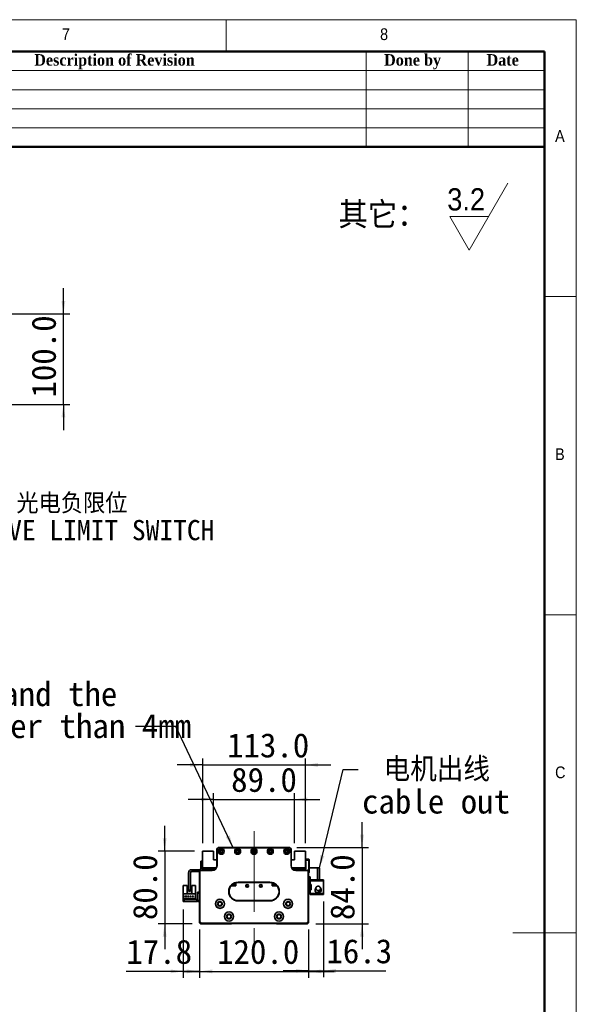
# Model space of a CAD drawing. Header units: millimetres. Extents: x 35 to 2905, y 35 to 2044.
# Tile 7 of 7: x 2293 to 2905, y 961 to 2044. Entities that reach past the tile are written whole.
import ezdxf

# ---------------------------------------------------------------- set-up
doc = ezdxf.new("R2010")
doc.units = ezdxf.units.MM
doc.header["$LTSCALE"] = 7
doc.linetypes.add('CENTERX2', pattern=[20.32, 12.7, -2.54, 2.54, -2.54])
doc.layers.add('黑色实线', color=7, linetype='Continuous')
doc.styles.add('SLDTEXTSTYLE0', font='Gothic.ttf', dxfattribs={"width": 0.913, "bigfont": 'bigfont'})
doc.styles.add('SLDTEXTSTYLE1', font='Gothic.ttf', dxfattribs={"width": 0.913})
doc.styles.add('SLDTEXTSTYLE2', font='timesbd.ttf', dxfattribs={"width": 0.933})
doc.styles.add('SLDTEXTSTYLE8', font='txt')
doc.styles.add('SLDTEXTSTYLE9', font='txt', dxfattribs={"bigfont": 'bigfont'})
doc.dimstyles.new('SLDDIMSTYLE0', dxfattribs={"dimtxt": 26.6, "dimasz": 14, "dimexe": 0, "dimexo": 0.0625, "dimgap": 6.65, "dimtad": 2, "dimdec": 1, "dimrnd": 1e-09, "dimzin": 4, "dimdsep": 46, "dimtxsty": 'SLDTEXTSTYLE8', "dimsah": 1, "dimcen": 0.09, "dimadec": 0, "dimazin": 1, "dimtfac": 1, "dimtdec": 1, "dimtmove": 0, "dimatfit": 0, "dimfxl": 0, "dimfrac": 2, "dimtolj": 1, "dimtzin": 12, "dimarcsym": 0})
doc.dimstyles.new('SLDDIMSTYLE1', dxfattribs={"dimtxt": 26.6, "dimasz": 14, "dimexe": 0, "dimexo": 0.0625, "dimgap": 6.65, "dimtad": 2, "dimdec": 1, "dimrnd": 1e-09, "dimzin": 12, "dimdsep": 46, "dimtxsty": 'SLDTEXTSTYLE8', "dimsah": 1, "dimcen": 0.09, "dimadec": 0, "dimazin": 3, "dimtfac": 1, "dimtdec": 1, "dimtmove": 0, "dimatfit": 0, "dimfxl": 0, "dimfrac": 2, "dimtolj": 1, "dimtzin": 12, "dimarcsym": 0})
doc.dimstyles.new('SLDDIMSTYLE2', dxfattribs={"dimtxt": 0.18, "dimasz": 14, "dimexe": 0, "dimexo": 0.0625, "dimgap": 0, "dimtad": 0, "dimtih": 1, "dimtoh": 1, "dimdec": 0, "dimrnd": 1e-09, "dimzin": 0, "dimdsep": 46, "dimtxsty": 'Standard', "dimsah": 1, "dimcen": 0.09, "dimadec": 0, "dimazin": 0, "dimtfac": 14, "dimtdec": 0, "dimtofl": 0, "dimtmove": 0, "dimatfit": 3, "dimfxl": 0, "dimfrac": 2, "dimtolj": 1, "dimtzin": 0, "dimarcsym": 0})

# ---------------------------------------------------------------- blocks, each defined once
blk = doc.blocks.new('SW_SFSYMBOL_0')
at = {"color": 0, "linetype": 'Continuous', "lineweight": 18}
for p, q in [((24, -36.7), (66.5, 36.8)), ((24, -36.7), (2.8, 0)), ((45.2, 0), (2.8, 0))]:
    blk.add_line(p, q, dxfattribs=at)
at = {"color": 0, "linetype": 'Continuous', "lineweight": 18, "insert": (0, 31.3), "char_height": 24.5, "attachment_point": 1, "style": 'SLDTEXTSTYLE1'}
blk.add_mtext('3.2', dxfattribs=at)
blk = doc.blocks.new('_D')
at = {"layer": '黑色实线'}
for p, q in [((2490.5, 1043.1), (2490.5, 990.1)), ((2610.5, 1043.1), (2610.5, 990.1)), ((2490.5, 997.1), (2462.5, 997.1)), ((2490.5, 997.1), (2610.5, 997.1)), ((2610.5, 997.1), (2638.5, 997.1))]:
    blk.add_line(p, q, dxfattribs=at)
for points in [[(2490.5, 997.1), (2476.5, 999.2), (2476.5, 995)], [(2610.5, 997.1), (2624.5, 995), (2624.5, 999.2)]]:
    blk.add_solid(points, dxfattribs=at)
at = {"layer": '黑色实线', "insert": (2509.8, 1032), "char_height": 26.6, "attachment_point": 1, "style": 'SLDTEXTSTYLE8'}
blk.add_mtext('120.0', dxfattribs=at)
blk = doc.blocks.new('_D_1')
at = {"layer": '黑色实线'}
for p, q in [((2472.7, 1065.2), (2472.7, 990.1)), ((2490.5, 1043.1), (2490.5, 990.1)), ((2472.7, 997.1), (2410, 997.1)), ((2472.7, 997.1), (2490.5, 997.1)), ((2490.5, 997.1), (2518.5, 997.1))]:
    blk.add_line(p, q, dxfattribs=at)
for points in [[(2472.7, 997.1), (2458.7, 999.2), (2458.7, 995)], [(2490.5, 997.1), (2504.5, 995), (2504.5, 999.2)]]:
    blk.add_solid(points, dxfattribs=at)
at = {"layer": '黑色实线', "insert": (2410, 1032), "char_height": 26.6, "attachment_point": 1, "style": 'SLDTEXTSTYLE8'}
blk.add_mtext('17.8', dxfattribs=at)
blk = doc.blocks.new('_D_2')
at = {"layer": '黑色实线'}
for p, q in [((2626.8, 1073.9), (2626.8, 990.7)), ((2610.5, 1043.1), (2610.5, 990.7)), ((2610.5, 997.7), (2582.5, 997.7)), ((2610.5, 997.7), (2626.8, 997.7)), ((2626.8, 997.7), (2695.6, 997.7))]:
    blk.add_line(p, q, dxfattribs=at)
for points in [[(2610.5, 997.7), (2596.5, 999.8), (2596.5, 995.6)], [(2626.8, 997.7), (2640.8, 995.6), (2640.8, 999.8)]]:
    blk.add_solid(points, dxfattribs=at)
at = {"layer": '黑色实线', "insert": (2630.1, 1032.6), "char_height": 26.6, "attachment_point": 1, "style": 'SLDTEXTSTYLE8'}
blk.add_mtext('16.3', dxfattribs=at)
blk = doc.blocks.new('_D_3')
at = {"layer": '黑色实线'}
for p, q in [((2669.3, 1133.4), (2669.3, 1161.4)), ((2597.4, 1133.4), (2676.3, 1133.4)), ((2669.3, 1133.4), (2669.3, 1049.4)), ((2618.4, 1049.4), (2676.3, 1049.4)), ((2669.3, 1049.4), (2669.3, 1021.4))]:
    blk.add_line(p, q, dxfattribs=at)
for points in [[(2669.3, 1133.4), (2671.4, 1147.4), (2667.2, 1147.4)], [(2669.3, 1049.4), (2667.2, 1035.4), (2671.4, 1035.4)]]:
    blk.add_solid(points, dxfattribs=at)
at = {"layer": '黑色实线', "insert": (2634.4, 1053.5), "char_height": 26.6, "attachment_point": 1, "rotation": 90, "style": 'SLDTEXTSTYLE8'}
blk.add_mtext('84.0', dxfattribs=at)
blk = doc.blocks.new('_D_4')
at = {"layer": '黑色实线'}
for p, q in [((2506, 1138.3), (2506, 1193.3)), ((2595, 1138.3), (2595, 1193.3)), ((2506, 1186.3), (2478, 1186.3)), ((2506, 1186.3), (2595, 1186.3)), ((2595, 1186.3), (2623, 1186.3))]:
    blk.add_line(p, q, dxfattribs=at)
for points in [[(2506, 1186.3), (2492, 1188.4), (2492, 1184.2)], [(2595, 1186.3), (2609, 1184.2), (2609, 1188.4)]]:
    blk.add_solid(points, dxfattribs=at)
at = {"layer": '黑色实线', "insert": (2525.3, 1221.2), "char_height": 26.6, "attachment_point": 1, "style": 'SLDTEXTSTYLE8'}
blk.add_mtext('89.0', dxfattribs=at)
blk = doc.blocks.new('_D_5')
at = {"layer": '黑色实线'}
for p, q in [((2494, 1224.2), (2466, 1224.2)), ((2494, 1138.3), (2494, 1231.2)), ((2494, 1224.2), (2607, 1224.2)), ((2607, 1138.3), (2607, 1231.2)), ((2607, 1224.2), (2635, 1224.2))]:
    blk.add_line(p, q, dxfattribs=at)
for points in [[(2494, 1224.2), (2480, 1226.3), (2480, 1222.1)], [(2607, 1224.2), (2621, 1222.1), (2621, 1226.3)]]:
    blk.add_solid(points, dxfattribs=at)
at = {"layer": '黑色实线', "insert": (2520.8, 1259.1), "char_height": 26.6, "attachment_point": 1, "style": 'SLDTEXTSTYLE8'}
blk.add_mtext('113.0', dxfattribs=at)
blk = doc.blocks.new('_D_6')
at = {"layer": '黑色实线'}
for p, q in [((2452.2, 1129.4), (2452.2, 1157.4)), ((2485.1, 1129.4), (2445.2, 1129.4)), ((2452.2, 1129.4), (2452.2, 1049.4)), ((2482.6, 1049.4), (2445.2, 1049.4)), ((2452.2, 1049.4), (2452.2, 1021.4))]:
    blk.add_line(p, q, dxfattribs=at)
for points in [[(2452.2, 1129.4), (2454.3, 1143.4), (2450.1, 1143.4)], [(2452.2, 1049.4), (2450.1, 1035.4), (2454.3, 1035.4)]]:
    blk.add_solid(points, dxfattribs=at)
at = {"layer": '黑色实线', "insert": (2417.3, 1053.5), "char_height": 26.6, "attachment_point": 1, "rotation": 90, "style": 'SLDTEXTSTYLE8'}
blk.add_mtext('80.0', dxfattribs=at)
blk = doc.blocks.new('SW_NOTE_3')
at = {"layer": '黑色实线', "color": 0, "char_height": 26.6, "attachment_point": 1}
for s, insert, style in [(' 电机出线', (4.2, 13.2), 'SLDTEXTSTYLE9'), ('cable out', (4.2, -22), 'SLDTEXTSTYLE8')]:
    blk.add_mtext(s, dxfattribs=dict(at, insert=insert, style=style))
blk = doc.blocks.new('SW_NOTE_4')
at = {"layer": '黑色实线', "color": 0, "char_height": 26.6, "attachment_point": 2, "style": 'SLDTEXTSTYLE8'}
for s, insert in [('The distance between the load plate and the ', (-409.1, 49)), ('steel belt protection belt shall be greater than 4mm', (-409.3, 13.8))]:
    blk.add_mtext(s, dxfattribs=dict(at, insert=insert))
blk = doc.blocks.new('_D_7')
at = {"layer": '黑色实线'}
for p, q in [((2340.8, 1720.6), (2340.8, 1748.6)), ((1300.3, 1720.6), (2347.8, 1720.6)), ((2340.8, 1620.6), (2340.8, 1720.6)), ((1300.3, 1620.6), (2347.8, 1620.6)), ((2340.8, 1620.6), (2340.8, 1592.6))]:
    blk.add_line(p, q, dxfattribs=at)
for points in [[(2340.8, 1720.6), (2342.9, 1734.6), (2338.7, 1734.6)], [(2340.8, 1620.6), (2338.7, 1606.6), (2342.9, 1606.6)]]:
    blk.add_solid(points, dxfattribs=at)
at = {"layer": '黑色实线', "insert": (2305.9, 1628.3), "char_height": 26.6, "attachment_point": 1, "rotation": 90, "style": 'SLDTEXTSTYLE8'}
blk.add_mtext('100.0', dxfattribs=at)
blk = doc.blocks.new('SW_NOTE_6')
at = {"layer": '黑色实线', "color": 0, "attachment_point": 2}
for s, insert, char_height, style in [('光电负限位', (71.6, 11.5), 22.23, 'SLDTEXTSTYLE9'), ('NEGATIVE LIMIT SWITCH', (69.5, -17.9), 22.225, 'SLDTEXTSTYLE8')]:
    blk.add_mtext(s, dxfattribs=dict(at, insert=insert, char_height=char_height, style=style))

msp = doc.modelspace()

# ---------------------------------------------------------------- linework, layer by layer
at = {"color": 7, "linetype": 'Continuous', "lineweight": 18}
for p, q in [((2905, 2044), (35, 2044)), ((2520, 2009), (2520, 2044)), ((2905, 35), (2905, 2044)), ((70, 2009), (2870, 2009)), ((2674, 2009), (2674, 1904)), ((2786, 2009), (2786, 1904)), ((2870, 2009), (2870, 1904)), ((2870, 2009), (2870, 70)), ((2030, 1988), (2870, 1988)), ((2030, 1967), (2870, 1967)), ((2030, 1946), (2870, 1946)), ((2030, 1925), (2870, 1925)), ((2905, 1739.5), (2870, 1739.5)), ((2870, 1389.5), (2905, 1389.5)), ((2905, 1039.5), (2835, 1039.5))]:
    msp.add_line(p, q, dxfattribs=at)
at = {"color": 7, "linetype": 'Continuous', "lineweight": 50}
for p, q in [((2870, 2009), (70, 2009)), ((2870, 2009), (2870, 70)), ((2870, 1904), (2030, 1904))]:
    msp.add_line(p, q, dxfattribs=at)
at = {"color": 7, "linetype": 'Continuous', "lineweight": 35}
for p, q in [((2493.9630268, 1129.4424503), (2493.9630268, 1110.9424463)), ((2505.963025, 1129.4424503), (2493.9630268, 1129.4424503)), ((2505.963025, 1119.9424497), (2505.963025, 1129.4424503)), ((2509.4440928, 1130.6424483), (2509.4440928, 1128.6424442)), ((2509.4440928, 1130.6424483), (2509.4748376, 1130.6424483)), ((2509.4440928, 1128.6424442), (2509.4681656, 1128.6424442)), ((2509.4681656, 1113.4424477), (2509.4681656, 1130.4424449)), ((2509.4681656, 1130.4424449), (2509.7681632, 1130.4424449)), ((2509.7681632, 1130.4424449), (2509.7681632, 1113.4424477)), ((2512.4681642, 1133.442451), (2588.4681655, 1133.442451)), ((2512.4681642, 1133.442451), (2512.4681642, 1133.1424459)), ((2588.4681655, 1133.1424459), (2512.4681642, 1133.1424459)), ((2588.4681655, 1133.442451), (2588.4681655, 1133.1424459)), ((2591.1681628, 1113.4424477), (2591.1681628, 1130.4424449)), ((2591.4681641, 1130.4424449), (2591.1681628, 1130.4424449)), ((2591.4614884, 1130.6424483), (2591.4912945, 1130.6424483)), ((2591.4681641, 1130.4424449), (2591.4681641, 1113.4424477)), ((2591.4912945, 1128.6424442), (2591.4681641, 1128.6424442)), ((2591.4912945, 1130.6424483), (2591.4912945, 1128.6424442)), ((2594.9630266, 1129.4424503), (2594.9630266, 1119.9424497)), ((2606.9630248, 1129.4424503), (2594.9630266, 1129.4424503)), ((2606.9630248, 1110.9424463), (2606.9630248, 1129.4424503)), ((2491.9630265, 1118.4424466), (2493.9630268, 1118.4424466)), ((2491.9630265, 1117.4424483), (2491.9630265, 1118.4424466)), ((2493.9630268, 1117.4424483), (2491.9630265, 1117.4424483)), ((2491.9630265, 1117.4424483), (2491.9630265, 1110.4424491)), ((2509.4681656, 1119.9424497), (2505.963025, 1119.9424497)), ((2594.9630266, 1119.9424497), (2591.4681641, 1119.9424497)), ((2606.9630248, 1120.442447), (2610.6630279, 1120.442447)), ((2610.6630279, 1119.4424487), (2606.9630248, 1119.4424487)), ((2606.9630248, 1117.9424494), (2607.4630259, 1117.9424494)), ((2607.4630259, 1117.9424494), (2607.4630259, 1109.942448)), ((2610.6630279, 1119.4424487), (2610.6630279, 1120.442447)), ((2610.6630279, 1120.442447), (2610.9630255, 1120.1424493)), ((2610.6630279, 1106.4424484), (2610.6630279, 1119.4424487)), ((2610.6630279, 1119.4424487), (2610.9630255, 1119.3181842)), ((2610.9630255, 1120.1424493), (2610.9630255, 1119.3181842)), ((2610.9630255, 1119.3181842), (2610.9630255, 1106.5667129)), ((2478.4630289, 1105.4424464), (2478.4630289, 1086.442447)), ((2480.4630255, 1105.4424464), (2480.4630255, 1086.442447)), ((2490.4630234, 1108.942446), (2481.9630286, 1108.942446)), ((2490.4630234, 1106.9424494), (2481.9630286, 1106.9424494)), ((2490.768162, 1106.9424494), (2490.4681643, 1106.9424494)), ((2490.4681643, 1051.9424479), (2490.4681643, 1106.9424494)), ((2490.768162, 1106.9424494), (2490.768162, 1052.0667124)), ((2491.9681637, 1108.1424474), (2491.9681637, 1108.4424487)), ((2491.9681637, 1108.4424487), (2504.4681629, 1108.4424487)), ((2504.4681629, 1108.1424474), (2491.9681637, 1108.1424474)), ((2493.9630268, 1110.9424463), (2508.7982913, 1110.9424463)), ((2493.9630268, 1110.9424463), (2493.9630268, 1110.4424491)), ((2495.9630271, 1110.9424463), (2494.9630251, 1109.942448)), ((2494.9630251, 1109.942448), (2494.9630251, 1108.4424487)), ((2496.4630281, 1109.942448), (2495.4630261, 1108.942446)), ((2495.4630261, 1108.942446), (2495.4630261, 1108.4424487)), ((2496.4630281, 1109.8424464), (2495.5630278, 1108.942446)), ((2495.5630278, 1108.942446), (2495.5630278, 1108.4424487)), ((2508.0388797, 1109.942448), (2496.4630281, 1109.942448)), ((2507.9380361, 1109.8424464), (2496.4630281, 1109.8424464)), ((2504.4681629, 1108.1424474), (2504.4681629, 1108.4424487)), ((2507.0951333, 1110.7353426), (2506.8880258, 1110.9424463)), ((2508.4681636, 1110.4424491), (2507.8022381, 1110.4424491)), ((2509.7681632, 1113.4424477), (2509.4681656, 1113.4424477)), ((2591.4681641, 1113.4424477), (2591.1681628, 1113.4424477)), ((2592.1380384, 1110.9424463), (2606.9630248, 1110.9424463)), ((2593.1238135, 1110.4424491), (2592.4681662, 1110.4424491)), ((2604.4630272, 1109.942448), (2592.89745, 1109.942448)), ((2604.4630272, 1109.8424464), (2592.9982936, 1109.8424464)), ((2594.0380258, 1110.9424463), (2593.8309183, 1110.7353426)), ((2596.4681631, 1108.4424487), (2608.9681661, 1108.4424487)), ((2596.4681631, 1108.4424487), (2596.4681631, 1108.1424474)), ((2608.9681661, 1108.1424474), (2596.4681631, 1108.1424474)), ((2605.4630255, 1108.942446), (2604.4630272, 1109.942448)), ((2605.3630276, 1108.942446), (2604.4630272, 1109.8424464)), ((2605.9630265, 1109.942448), (2604.9630245, 1110.9424463)), ((2605.3630276, 1108.4424487), (2605.3630276, 1108.942446)), ((2605.4630255, 1108.4424487), (2605.4630255, 1108.942446)), ((2605.9630265, 1108.4424487), (2605.9630265, 1109.942448)), ((2607.4630259, 1109.942448), (2605.9630265, 1109.942448)), ((2607.4630259, 1110.9424463), (2606.9630248, 1110.9424463)), ((2608.9681661, 1108.4424487), (2608.9681661, 1108.1424474)), ((2610.168164, 1052.0667124), (2610.168164, 1106.9424494)), ((2610.4681654, 1106.9424494), (2610.168164, 1106.9424494)), ((2610.4681654, 1106.9424494), (2610.4681654, 1051.9424479)), ((2610.4681654, 1106.4424484), (2610.6630279, 1106.4424484)), ((2610.6630279, 1105.4424464), (2610.4681654, 1105.4424464)), ((2610.6630279, 1106.4424484), (2610.9630255, 1106.5667129)), ((2610.6630279, 1105.4424464), (2610.6630279, 1106.4424484)), ((2610.9630255, 1105.7424477), (2610.6630279, 1105.4424464)), ((2620.3736564, 1110.9424463), (2610.9630255, 1110.9424463)), ((2610.9630255, 1106.5667129), (2610.9630255, 1105.7424477)), ((2620.3736564, 1097.9424461), (2620.3736564, 1110.9424463)), ((2620.3736564, 1110.9424463), (2622.373653, 1110.9424463)), ((2622.373653, 1110.9424463), (2622.373653, 1097.9424461)), ((2528.6630256, 1092.2424483), (2528.6630256, 1093.9682878)), ((2528.963027, 1092.5424478), (2528.963027, 1094.1053561)), ((2530.4630263, 1091.0424485), (2530.4630263, 1094.6235775)), ((2532.9681648, 1095.2424488), (2567.968164, 1095.2424488)), ((2532.9681648, 1095.2424488), (2532.9681648, 1094.9424475)), ((2567.968164, 1094.9424475), (2532.9681648, 1094.9424475)), ((2567.968164, 1095.2424488), (2567.968164, 1094.9424475)), ((2570.4630254, 1094.6262299), (2570.4630254, 1091.0424485)), ((2571.4630255, 1094.3118638), (2571.4630255, 1091.1424483)), ((2571.9630266, 1094.1098413), (2571.9630266, 1092.5424478)), ((2612.3736551, 1100.9424484), (2610.4681654, 1100.9424484)), ((2612.3736551, 1097.9424461), (2612.3736551, 1100.9424484)), ((2620.3736564, 1097.9424461), (2612.3736551, 1097.9424461)), ((2612.3736551, 1097.9424461), (2612.3736551, 1096.7424481)), ((2612.3736551, 1096.7424481), (2626.773653, 1096.7424481)), ((2612.3736551, 1092.7424475), (2612.3736551, 1096.7424481)), ((2618.3736524, 1097.9424461), (2618.3736524, 1097.7424464)), ((2626.773653, 1097.7424464), (2618.3736524, 1097.7424464)), ((2622.373653, 1097.9424461), (2620.3736564, 1097.9424461)), ((2626.773653, 1097.7424464), (2626.773653, 1096.7424481)), ((2626.773653, 1096.7424481), (2626.773653, 1082.7424477)), ((2472.668161, 1091.6393406), (2476.9681668, 1091.6393406)), ((2472.668161, 1091.6393406), (2472.668161, 1082.3393415)), ((2476.9681668, 1082.639341), (2476.9681668, 1091.6393406)), ((2478.4630289, 1086.442447), (2480.4630255, 1086.442447)), ((2478.4630289, 1085.4424487), (2478.4630289, 1086.442447)), ((2480.4630255, 1085.4424487), (2478.4630289, 1085.4424487)), ((2480.4630255, 1086.442447), (2480.4630255, 1085.4424487)), ((2481.968162, 1091.6393406), (2481.968162, 1082.639341)), ((2481.968162, 1091.6393406), (2486.2681677, 1091.6393406)), ((2486.2681677, 1091.6393406), (2486.2681677, 1082.3393415)), ((2488.4681677, 1083.1393401), (2488.4681677, 1084.1393403)), ((2488.4681677, 1084.1393403), (2490.4681643, 1084.1393403)), ((2490.4681643, 1083.1393401), (2488.4681677, 1083.1393401)), ((2488.4681677, 1075.1393407), (2488.4681677, 1083.1393401)), ((2525.0441501, 1091.0424485), (2530.4630263, 1091.0424485)), ((2525.1221465, 1091.1424483), (2530.4630263, 1091.1424483)), ((2525.3688222, 1091.4424478), (2527.7630271, 1091.4424478)), ((2528.3630261, 1092.0424487), (2527.7630271, 1091.4424478)), ((2527.7630271, 1091.4424478), (2527.9630268, 1091.4424478)), ((2527.9630268, 1091.4424478), (2528.4630259, 1091.942447)), ((2528.3630261, 1092.0424487), (2528.3630261, 1093.8189744)), ((2528.4630259, 1091.942447), (2528.4630259, 1093.8701413)), ((2528.4630259, 1092.0424487), (2528.6630256, 1092.2424483)), ((2528.963027, 1092.5424478), (2528.6630256, 1092.2424483)), ((2570.4630254, 1091.1424483), (2575.8141832, 1091.1424483)), ((2570.4630254, 1091.0424485), (2575.8921778, 1091.0424485)), ((2571.9630266, 1092.5424478), (2572.4630257, 1092.0424487)), ((2572.4630257, 1093.8753194), (2572.4630257, 1091.942447)), ((2572.4630257, 1091.942447), (2572.9630267, 1091.4424478)), ((2572.5630255, 1093.8242978), (2572.5630255, 1092.0424487)), ((2572.5630255, 1092.0424487), (2573.1630264, 1091.4424478)), ((2572.9630267, 1091.4424478), (2573.1630264, 1091.4424478)), ((2573.1630264, 1091.4424478), (2575.5675057, 1091.4424478)), ((2612.3736551, 1092.7424475), (2612.3736551, 1092.2424483)), ((2613.3736534, 1092.7424475), (2612.3736551, 1092.7424475)), ((2612.3736551, 1092.2424483), (2612.3736551, 1087.2424475)), ((2613.3736534, 1092.2424483), (2612.3736551, 1092.2424483)), ((2612.3736551, 1086.7424483), (2612.3736551, 1087.2424475)), ((2612.3736551, 1087.2424475), (2613.3736534, 1087.2424475)), ((2612.3736551, 1082.7424477), (2612.3736551, 1086.7424483)), ((2612.3736551, 1086.7424483), (2613.3736534, 1086.7424483)), ((2613.3736534, 1086.7424483), (2613.3736534, 1092.7424475)), ((2617.8228831, 1087.5394183), (2617.7236563, 1086.7424483)), ((2618.0575615, 1088.1773426), (2617.922393, 1087.8615069)), ((2617.9344332, 1088.3214834), (2617.9684451, 1088.3326444)), ((2617.9684451, 1085.1522523), (2617.9344332, 1085.1634114)), ((2618.0902993, 1088.1612345), (2617.9678416, 1088.2214929)), ((2617.9684451, 1088.3326444), (2618.3522096, 1088.9076392)), ((2618.1285283, 1088.2538731), (2617.9684451, 1088.3326444)), ((2623.2653757, 1087.2954025), (2623.2927864, 1087.3161356)), ((2472.668161, 1082.3393415), (2472.668161, 1076.1393408)), ((2486.2681677, 1082.3393415), (2472.668161, 1082.3393415)), ((2472.668161, 1074.1393405), (2472.668161, 1076.1393408)), ((2472.668161, 1076.1393408), (2473.6681631, 1076.1393408)), ((2473.6681631, 1074.1393405), (2472.668161, 1074.1393405)), ((2472.9681661, 1077.4393405), (2472.9681661, 1076.7393407)), ((2485.9681627, 1077.4393405), (2472.9681661, 1077.4393405)), ((2472.9681661, 1076.7393407), (2485.9681627, 1076.7393407)), ((2473.6681631, 1076.1393408), (2473.6681631, 1074.1393405)), ((2487.4681657, 1076.1393408), (2473.6681631, 1076.1393408)), ((2487.4681657, 1074.1393405), (2473.6681631, 1074.1393405)), ((2473.9081612, 1079.6893413), (2473.9081612, 1079.38934)), ((2476.4081662, 1079.6893413), (2473.9081612, 1079.6893413)), ((2473.9081612, 1079.38934), (2476.4081662, 1079.38934)), ((2476.4081662, 1079.38934), (2476.4081662, 1079.6893413)), ((2481.968162, 1082.639341), (2476.9681668, 1082.639341)), ((2478.948166, 1079.6893413), (2477.448163, 1079.6893413)), ((2477.448163, 1079.6893413), (2477.448163, 1079.38934)), ((2477.448163, 1079.38934), (2478.948166, 1079.38934)), ((2478.948166, 1079.38934), (2478.948166, 1079.6893413)), ((2481.4881658, 1079.6893413), (2479.9881628, 1079.6893413)), ((2479.9881628, 1079.6893413), (2479.9881628, 1079.38934)), ((2479.9881628, 1079.38934), (2481.4881658, 1079.38934)), ((2481.4881658, 1079.38934), (2481.4881658, 1079.6893413)), ((2484.0281656, 1079.6893413), (2482.5281626, 1079.6893413)), ((2482.5281626, 1079.6893413), (2482.5281626, 1079.38934)), ((2482.5281626, 1079.38934), (2484.0281656, 1079.38934)), ((2484.0281656, 1079.38934), (2484.0281656, 1079.6893413)), ((2485.9681627, 1076.7393407), (2485.9681627, 1077.4393405)), ((2486.2681677, 1076.1393408), (2486.2681677, 1082.3393415)), ((2487.4681657, 1076.1393408), (2487.4681657, 1074.1393405)), ((2488.4681677, 1074.1393405), (2488.4681677, 1075.1393407)), ((2488.4681677, 1075.1393407), (2490.4681643, 1075.1393407)), ((2490.4681643, 1074.1393405), (2488.4681677, 1074.1393405)), ((2532.9681648, 1074.9424479), (2567.968164, 1074.9424479)), ((2532.9681648, 1074.9424479), (2532.9681648, 1074.6424475)), ((2567.968164, 1074.6424475), (2532.9681648, 1074.6424475)), ((2567.968164, 1074.9424479), (2567.968164, 1074.6424475)), ((2612.3736551, 1082.7424477), (2612.3736551, 1081.5424479)), ((2626.773653, 1082.7424477), (2612.3736551, 1082.7424477)), ((2618.3736524, 1081.5424479), (2612.3736551, 1081.5424479)), ((2618.3736524, 1081.7424475), (2626.773653, 1081.7424475)), ((2618.3736524, 1081.7424475), (2618.3736524, 1081.5424479)), ((2626.773653, 1082.7424477), (2626.773653, 1081.7424475)), ((2490.768162, 1052.0667124), (2490.4681643, 1051.9424479)), ((2492.4681647, 1049.9424475), (2490.4681643, 1051.9424479)), ((2490.4681643, 1050.4424476), (2490.4681643, 1051.9424479)), ((2490.768162, 1052.0667124), (2492.5924292, 1050.2424479)), ((2608.3439005, 1050.2424479), (2610.168164, 1052.0667124)), ((2610.4681654, 1051.9424479), (2608.4681651, 1049.9424475)), ((2610.168164, 1052.0667124), (2610.4681654, 1051.9424479)), ((2610.4681654, 1050.4424476), (2610.4681654, 1051.9424479)), ((2491.4681626, 1049.4424474), (2490.4681643, 1050.4424476)), ((2525.4681645, 1049.4424474), (2491.4681626, 1049.4424474)), ((2492.5924292, 1050.2424479), (2492.4681647, 1049.9424475)), ((2608.4681651, 1049.9424475), (2492.4681647, 1049.9424475)), ((2492.5924292, 1050.2424479), (2608.3439005, 1050.2424479)), ((2525.4681645, 1049.4424474), (2525.9681636, 1049.9424475)), ((2575.4681652, 1049.4424474), (2574.9681642, 1049.9424475)), ((2609.4681634, 1049.4424474), (2575.4681652, 1049.4424474)), ((2608.3439005, 1050.2424479), (2608.4681651, 1049.9424475)), ((2609.4681634, 1049.4424474), (2610.4681654, 1050.4424476))]:
    msp.add_line(p, q, dxfattribs=at)
at = {"color": 7, "linetype": 'Continuous', "lineweight": 35, "flags": 128}
msp.add_lwpolyline([(2487.4681657, 1074.1393405), (2488.0534386, 1074.1969847), (2488.4681677, 1074.3109134)], dxfattribs=at)
at = {"color": 7, "linetype": 'Continuous', "lineweight": 35}
for centre, radius in [((2514.4681643, 1129.1924479), 3.25), ((2514.4681643, 1129.1924479), 3), ((2514.4681643, 1129.1924479), 1.6), ((2514.4681643, 1129.1924479), 1.25), ((2532.4681643, 1129.1924479), 3.25), ((2532.4681643, 1129.1924479), 3), ((2532.4681643, 1129.1924479), 1.6), ((2532.4681643, 1129.1924479), 1.25), ((2550.4681643, 1129.1924479), 3.25), ((2550.4681643, 1129.1924479), 3), ((2550.4681643, 1129.1924479), 1.6), ((2550.4681643, 1129.1924479), 1.25), ((2568.4681643, 1129.1924479), 3.25), ((2568.4681643, 1129.1924479), 3), ((2568.4681643, 1129.1924479), 1.6), ((2568.4681643, 1129.1924479), 1.25), ((2586.4681643, 1129.1924479), 3.25), ((2586.4681643, 1129.1924479), 3), ((2586.4681643, 1129.1924479), 1.6), ((2586.4681643, 1129.1924479), 1.25), ((2542.9630263, 1091.1424479), 1.525), ((2542.9630263, 1091.1424479), 1.25), ((2557.9630263, 1091.1424479), 1.525), ((2557.9630263, 1091.1424479), 1.25), ((2512.9681643, 1071.4729711), 5.025), ((2512.9681643, 1071.4729711), 5), ((2512.9681643, 1071.4729711), 2.65), ((2512.9681643, 1071.4729711), 2.1), ((2587.9681643, 1071.4729711), 5.025), ((2587.9681643, 1071.4729711), 5), ((2587.9681643, 1071.4729711), 2.65), ((2587.9681643, 1071.4729711), 2.1), ((2522.9681643, 1057.4729711), 5.025), ((2522.9681643, 1057.4729711), 5), ((2577.9681643, 1057.4729711), 5.025), ((2577.9681643, 1057.4729711), 5), ((2522.9681643, 1057.4729711), 2.65), ((2522.9681643, 1057.4729711), 2.1), ((2577.9681643, 1057.4729711), 2.65), ((2577.9681643, 1057.4729711), 2.1)]:
    msp.add_circle(centre, radius, dxfattribs=at)
for centre, radius, start, end in [((2512.4681643, 1130.4424479), 3, 90, 180), ((2512.4681643, 1130.4424479), 2.7, 90, 180), ((2588.4681643, 1130.4424479), 3, 0, 90), ((2588.4681643, 1130.4424479), 2.7, 0, 90), ((2481.9630263, 1105.4424479), 3.5, 90, 180), ((2481.9630263, 1105.4424479), 1.5, 90, 180), ((2490.4630263, 1110.4424479), 1.5, 270, 0), ((2491.9681643, 1106.9424479), 1.5, 90, 180), ((2491.9681643, 1106.9424479), 1.2, 90, 180), ((2490.4630263, 1110.4424479), 3.5, 325.1500954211, 0), ((2504.4681643, 1113.4424479), 5.3, 270, 0), ((2504.4681643, 1113.4424479), 5, 270, 0), ((2507.8022398, 1111.4424479), 1, 225, 270), ((2596.4681643, 1113.4424479), 5.3, 180, 270), ((2596.4681643, 1113.4424479), 5, 180, 270), ((2593.1238127, 1111.4424479), 1, 270, 315), ((2608.9681643, 1106.9424479), 1.5, 0, 90), ((2608.9681643, 1106.9424479), 1.2, 0, 90), ((2532.9681643, 1084.9424479), 10.3, 90, 270), ((2532.9681643, 1084.9424479), 10, 90, 270), ((2567.9681643, 1084.9424479), 10.3, 270, 90), ((2567.9681643, 1084.9424479), 10, 270, 90), ((2620.9736536, 1086.7424479), 3.4, 207.8854130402, 44.3134751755), ((2620.9736536, 1086.7424479), 3.45, 237.5742082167, 0), ((2620.9736536, 1086.7424479), 2.5, 274.0682455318, 11.0547454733), ((2620.9736536, 1086.7424479), 2.6, 277.2742732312, 10.9089677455), ((2620.9736536, 1086.7424479), 3.45, 0, 47.8989058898), ((2487.4681643, 1077.1393409), 1, 270, 0)]:
    msp.add_arc(centre, radius, start, end, dxfattribs=at)
for points, knots in [([(2618.8000416, 1089.669137), (2618.6182477, 1089.3101265), (2618.285131, 1088.6522806), (2617.8256176, 1087.5930395), (2617.6057496, 1086.7724547), (2617.5497275, 1086.1027111), (2617.6530064, 1085.5423681), (2617.8777316, 1084.938903), (2618.3309126, 1084.3419654), (2619.0158446, 1083.9043181), (2619.7395876, 1083.6671439), (2620.5018288, 1083.6640637), (2621.2108534, 1083.8986609), (2621.3908106, 1084.019715), (2621.3437304, 1084.0561175), (2621.32707, 1084.0689993)], [0, 0, 0, 0, 0.1800959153, 0.330005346, 0.4496463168, 0.5397483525, 0.5746214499, 0.6053230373, 0.6784014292, 0.7214060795, 0.761984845, 0.829160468, 0.8886692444, 0.9606029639, 1, 1, 1, 1]), ([(2622.3630583, 1090.5056062), (2622.6121579, 1090.2757923), (2623.1109086, 1089.815656), (2623.5158068, 1088.8983369), (2623.5571199, 1087.9808126), (2623.2769633, 1087.1858121), (2622.7661018, 1086.5693128), (2622.072737, 1086.1591154), (2621.2654422, 1085.9947253), (2620.4261888, 1086.0988631), (2619.6473778, 1086.4695995), (2619.0265568, 1087.0709695), (2618.6357165, 1087.833811), (2618.5487337, 1088.6787298), (2618.652882, 1089.4370292), (2618.9973853, 1090.0297337), (2619.5283611, 1090.4505829), (2620.26195, 1090.6959128), (2621.0081247, 1090.7739055), (2621.5522667, 1090.8009364), (2621.8110324, 1090.7859756), (2621.8961672, 1090.7909976), (2621.9184811, 1090.7795352), (2621.9926686, 1090.747523), (2622.1487728, 1090.6590032), (2622.2808587, 1090.5644491), (2622.3630583, 1090.5056062)], [0, 0, 0, 0, 0.06481759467, 0.1297786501, 0.18973141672, 0.24261842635, 0.29441367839, 0.34624384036, 0.39872415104, 0.45219991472, 0.50660167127, 0.56145242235, 0.6160512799, 0.66977193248, 0.7270692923, 0.76537705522, 0.80369077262, 0.85890971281, 0.914228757, 0.94955474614, 0.96400168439, 0.96485077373, 0.96575883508, 0.96871017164, 0.98052774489, 1, 1, 1, 1]), ([(2623.1980598, 1085.6013826), (2623.3001491, 1085.8483638), (2623.4937408, 1086.3167131), (2623.5381754, 1086.8259606), (2623.4523347, 1087.1295507), (2623.4259656, 1087.2228096)], [0, 0, 0, 0, 0.4359758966, 0.8267392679, 1, 1, 1, 1])]:
    msp.add_open_spline(points, degree=3, knots=knots, dxfattribs=at)
at = {"layer": '黑色实线', "linetype": 'CENTERX2', "lineweight": 18}
msp.add_line((2550.4681643, 1151.3924479), (2550.4681643, 1007.4924479), dxfattribs=at)

# ---------------------------------------------------------------- block references
at = {"color": 7, "linetype": 'Continuous', "lineweight": 18}
msp.add_blockref('SW_SFSYMBOL_0', (2763.0347658, 1827.3217311), dxfattribs=at)
at = {"layer": '黑色实线', "color": 7}
msp.add_blockref('SW_NOTE_6', (2278.6132895, 1511.5408168), dxfattribs=at)
at = {"layer": '黑色实线'}
for name, p in [('SW_NOTE_4', (2420.1287792, 1266.5476631)), ('SW_NOTE_3', (2665.0857322, 1219.3658321))]:
    msp.add_blockref(name, p, dxfattribs=at)

# ---------------------------------------------------------------- texts
at = {"color": 7, "linetype": 'Continuous', "lineweight": 0}
for s, insert, char_height, attachment_point, style in [('7', (2339.1666667, 2034.5241742), 12.9645833, 1, 'SLDTEXTSTYLE1'), ('8', (2689.1666667, 2034.5241742), 12.9645833, 1, 'SLDTEXTSTYLE1'), ('Description of Revision', (2397.0148124, 2006.0996184), 12.6, 2, 'SLDTEXTSTYLE2'), ('Done by', (2724.8849495, 2006.0996184), 12.6, 2, 'SLDTEXTSTYLE2'), ('Date', (2823.9952483, 2006.0996184), 12.6, 2, 'SLDTEXTSTYLE2'), ('A', (2881.6666667, 1922.5241462), 12.9645833, 1, 'SLDTEXTSTYLE1'), ('B', (2881.6666667, 1572.5241462), 12.9645833, 1, 'SLDTEXTSTYLE1'), ('C', (2881.6666667, 1222.5241462), 12.9645833, 1, 'SLDTEXTSTYLE1')]:
    msp.add_mtext(s, dxfattribs=dict(at, insert=insert, char_height=char_height, attachment_point=attachment_point, style=style))
at = {"color": 7, "linetype": 'Continuous', "lineweight": 18, "insert": (2643.3155876, 1843.0837321), "char_height": 25.92916667, "attachment_point": 1, "style": 'SLDTEXTSTYLE0'}
msp.add_mtext('其它：', dxfattribs=at)

# ---------------------------------------------------------------- dimensions: what is measured, and where the dimension line sits
at = {"layer": '黑色实线'}
for base, p1, p2, picture, middle in [((2340.8116645, 1720.6090301), (1291.4389544, 1620.6090301), (1291.4389544, 1720.6090301), '_D_7', (2340.8116645, 1670.7079964)), ((2669.2899403, 1049.4424479), (2588.4681643, 1133.4424479), (2609.4681643, 1049.4424479), '_D_3', (2669.2899403, 1086.3089841)), ((2452.2104591, 1049.4424479), (2493.9630263, 1129.4424479), (2491.4681643, 1049.4424479), '_D_6', (2452.2104591, 1086.3089841))]:
    dim = msp.add_linear_dim(base=base, p1=p1, p2=p2, angle=90, dimstyle='SLDDIMSTYLE0', dxfattribs=at)
    dim.commit()
    dim.dimension.update_dxf_attribs({"geometry": picture, "text_midpoint": middle, "dimtype": 160})
for base, p1, p2, dimstyle, picture, middle in [((2606.9630263, 1224.2114469), (2493.9630263, 1129.4424479), (2606.9630263, 1129.4424479), 'SLDDIMSTYLE0', '_D_5', (2563.2217612, 1224.2114469)), ((2594.9630263, 1186.2516401), (2505.9630263, 1129.4424479), (2594.9630263, 1129.4424479), 'SLDDIMSTYLE0', '_D_4', (2558.0306765, 1186.2516401)), ((2490.4681643, 997.0756145), (2472.6681643, 1074.1393409), (2490.4681643, 1051.9424479), 'SLDDIMSTYLE1', '_D_1', (2442.7523175, 997.0756145)), ((2626.7736536, 997.7123393), (2610.4681643, 1051.9424479), (2626.7736536, 1082.7424479), 'SLDDIMSTYLE1', '_D_2', (2662.8705028, 997.7123393)), ((2610.4681643, 997.0756145), (2490.4681643, 1051.9424479), (2610.4681643, 1051.9424479), 'SLDDIMSTYLE0', '_D', (2552.1737196, 997.0756145))]:
    dim = msp.add_linear_dim(base=base, p1=p1, p2=p2, dimstyle=dimstyle, dxfattribs=at)
    dim.commit()
    dim.dimension.update_dxf_attribs({"geometry": picture, "text_midpoint": middle, "dimtype": 160})

# ---------------------------------------------------------------- leaders
for points in [[(2527.5554656, 1133.1424479), (2464.5787792, 1266.5476631), (2420.1287792, 1266.5476631)], [(2622.3736536, 1110.9424479), (2648.680366, 1219.3658321), (2665.0857322, 1219.3658321)]]:
    msp.add_leader(points, dimstyle='SLDDIMSTYLE2', dxfattribs=at)

doc.saveas('drawing.dxf')
